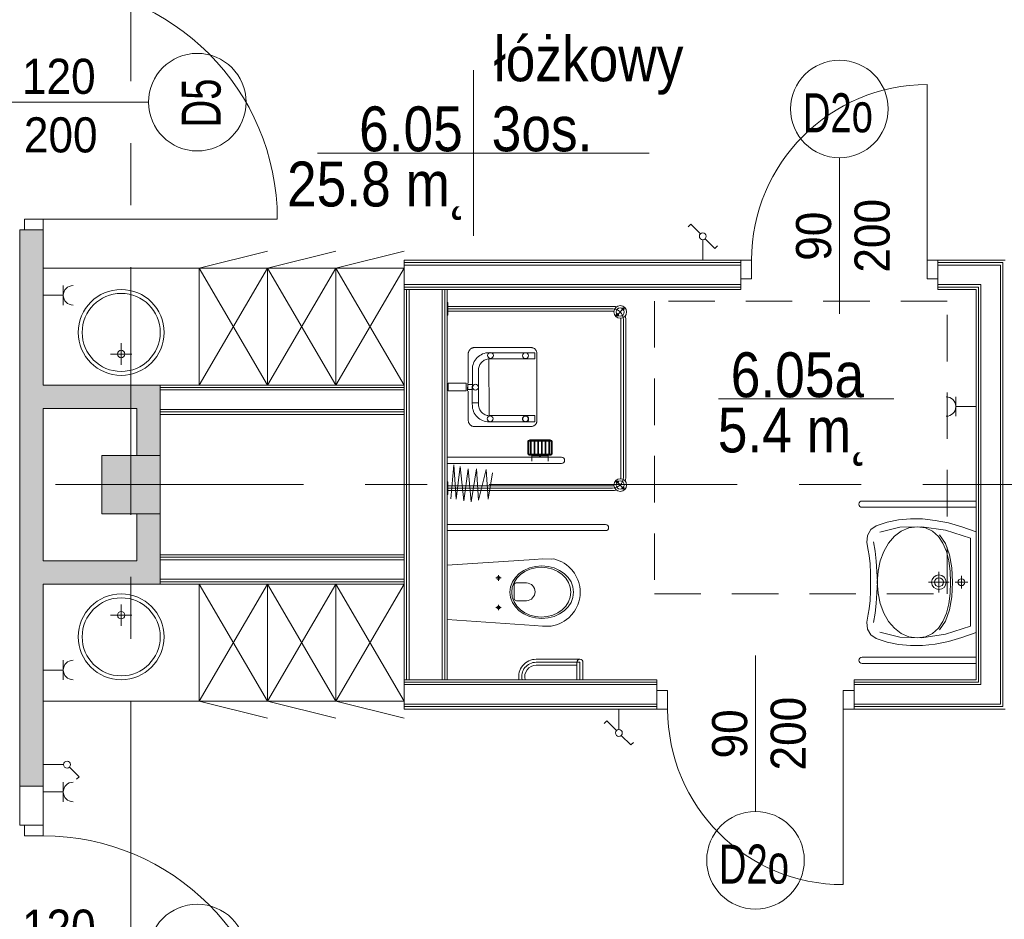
# Model space of a CAD drawing. Header units: centimetres. Extents: x -2424 to 1783, y 5 to 2907.
# Tile 92 of 94: x 530 to 1035, y 2106 to 2567. Entities that reach past the tile are written whole.
import ezdxf

# ---------------------------------------------------------------- set-up
doc = ezdxf.new("R2010")
doc.units = ezdxf.units.CM
doc.linetypes.add('Oś', pattern=[222.25, 127, -31.75, 31.75, -31.75])
doc.linetypes.add('Ponad', pattern=[39.688, 23.813, -15.875])
for name, color, linetype, lineweight in [('A-ANNO-NOTE', 131, 'Continuous', 9), ('A-AREA-IDEN', 2, 'Continuous', 13), ('A-DETL-GENF', 92, 'Continuous', 13), ('A-DETL-MEDM', 33, 'Continuous', 13), ('A-DOOR', 31, 'Continuous', 13), ('A-FLOR-OVHD', 1, 'Ponad', 9), ('A-WALL', 113, 'Continuous', 13), ('A-WALL-FNSH', 113, 'Continuous', 13), ('E-ELEC-EQPM', 71, 'Continuous', 9), ('I-FURN', 30, 'Continuous', 9), ('P-SANR-FIXT', 6, 'Continuous', 9), ('S-COLS', 52, 'Continuous', 13), ('S-GRID', 1, 'Continuous', 13)]:
    doc.layers.add(name, color=color, linetype=linetype, lineweight=lineweight)
doc.layers.add('A-WALL-PATT', color=111, linetype='Continuous', lineweight=13, plot=False)
doc.styles.add('Arial', font='arial.ttf', dxfattribs={"width": 0.9, "height": 18})
doc.styles.add('Arial_1', font='arial.ttf', dxfattribs={"width": 0.7, "height": 20})
doc.styles.add('Arial_10', font='arial.ttf', dxfattribs={"width": 0.85, "height": 23})

msp = doc.modelspace()

# ---------------------------------------------------------------- hatches: boundary and pattern name
at = {"layer": 'S-COLS', "lineweight": 9}
msp.add_hatch(color=251, dxfattribs=at).paths.add_polyline_path([(602.38, 2313.33), (602.38, 2343.33), (572.38, 2343.33), (572.38, 2313.33)], flags=0)

# ---------------------------------------------------------------- linework, layer by layer
at = {"layer": 'A-ANNO-NOTE', "color": 251, "lineweight": 9}
for p, q in [((506.38, 2524.33), (596.38, 2524.33)), ((506.38, 2524.33), (596.38, 2524.33)), ((950.38, 2415.83), (950.38, 2495.83)), ((950.38, 2415.83), (950.38, 2495.83)), ((907.38, 2240.83), (907.38, 2160.83)), ((907.38, 2240.83), (907.38, 2160.83))]:
    msp.add_line(p, q, dxfattribs=at)
for centre in [(621.38, 2524.33), (950.38, 2520.83), (907.38, 2135.83), (621.38, 2088.33)]:
    msp.add_circle(centre, 25, dxfattribs=at)
at = {"layer": 'A-AREA-IDEN', "color": 251, "lineweight": 9}
for p, q in [((762.93, 2540.75), (762.93, 2498.25)), ((772.69, 2498.25), (682.93, 2498.25)), ((682.93, 2498.25), (852.93, 2498.25)), ((762.93, 2498.25), (762.93, 2455.75)), ((978.24, 2372.23), (888.48, 2372.23))]:
    msp.add_line(p, q, dxfattribs=at)
at = {"layer": 'A-DETL-GENF', "color": 251, "lineweight": 9}
for p, q in [((542.38, 2464.33), (532.88, 2464.33)), ((532.88, 2464.33), (532.88, 2458.83)), ((542.38, 2458.83), (542.38, 2464.33)), ((532.88, 2458.83), (542.38, 2458.83)), ((899.88, 2443.33), (899.88, 2433.83)), ((905.38, 2443.33), (899.88, 2443.33)), ((905.38, 2433.83), (905.38, 2443.33)), ((1000.88, 2443.33), (995.38, 2443.33)), ((995.38, 2443.33), (995.38, 2433.83)), ((1000.88, 2433.83), (1000.88, 2443.33)), ((899.88, 2433.83), (905.38, 2433.83)), ((995.38, 2433.83), (1000.88, 2433.83)), ((856.88, 2222.83), (862.38, 2222.83)), ((856.88, 2213.33), (856.88, 2222.83)), ((862.38, 2222.83), (862.38, 2213.33)), ((952.38, 2222.83), (957.88, 2222.83)), ((952.38, 2213.33), (952.38, 2222.83)), ((957.88, 2222.83), (957.88, 2213.33)), ((862.38, 2213.33), (856.88, 2213.33)), ((957.88, 2213.33), (952.38, 2213.33)), ((542.38, 2153.83), (532.88, 2153.83)), ((532.88, 2153.83), (532.88, 2148.33)), ((542.38, 2148.33), (542.38, 2153.83)), ((532.88, 2148.33), (542.38, 2148.33))]:
    msp.add_line(p, q, dxfattribs=at)
at = {"layer": 'A-DETL-MEDM', "color": 251, "lineweight": 9}
for p, q in [((532.88, 2464.33), (542.38, 2464.33)), ((532.88, 2458.83), (532.88, 2464.33)), ((542.38, 2464.33), (542.38, 2458.83)), ((542.38, 2458.83), (532.88, 2458.83)), ((905.38, 2443.33), (899.88, 2443.33)), ((899.88, 2443.33), (899.88, 2433.83)), ((905.38, 2433.83), (905.38, 2443.33)), ((995.38, 2433.83), (995.38, 2443.33)), ((995.38, 2443.33), (1000.88, 2443.33)), ((1000.88, 2443.33), (1000.88, 2433.83)), ((899.88, 2433.83), (905.38, 2433.83)), ((1000.88, 2433.83), (995.38, 2433.83)), ((856.88, 2213.33), (856.88, 2222.83)), ((856.88, 2222.83), (862.38, 2222.83)), ((862.38, 2222.83), (862.38, 2213.33)), ((952.38, 2222.83), (952.38, 2213.33)), ((957.88, 2222.83), (952.38, 2222.83)), ((957.88, 2213.33), (957.88, 2222.83)), ((862.38, 2213.33), (856.88, 2213.33)), ((952.38, 2213.33), (957.88, 2213.33)), ((542.38, 2153.83), (532.88, 2153.83)), ((532.88, 2153.83), (532.88, 2148.33)), ((542.38, 2148.33), (542.38, 2153.83)), ((532.88, 2148.33), (542.38, 2148.33))]:
    msp.add_line(p, q, dxfattribs=at)
at = {"layer": 'A-DOOR', "color": 251, "lineweight": 9}
for p, q in [((995.38, 2443.33), (995.38, 2533.33)), ((542.38, 2464.33), (662.38, 2464.33)), ((952.38, 2213.33), (952.38, 2123.33))]:
    msp.add_line(p, q, dxfattribs=at)
for centre, radius, start, end in [((542.38, 2464.33), 120, 0, 90), ((995.38, 2443.33), 90, 90, 180), ((952.38, 2213.33), 90, 180, 270), ((542.38, 2028.33), 120, 0, 90)]:
    msp.add_arc(centre, radius, start, end, dxfattribs=at)
at = {"layer": 'A-FLOR-OVHD', "color": 251, "lineweight": 9}
for p, q in [((1005.64, 2422.38), (855.64, 2422.38)), ((855.64, 2422.38), (855.64, 2272.38)), ((1005.64, 2272.38), (1005.64, 2422.38)), ((855.64, 2272.38), (1005.64, 2272.38))]:
    msp.add_line(p, q, dxfattribs=at)
at = {"layer": 'A-WALL', "color": 251, "lineweight": 9}
for p, q in [((532.88, 2458.83), (530.38, 2458.83)), ((530.38, 2458.83), (530.38, 2173.83)), ((542.38, 2379.33), (542.38, 2458.83)), ((899.88, 2442.08), (727.38, 2442.08)), ((1034.13, 2442.08), (1000.88, 2442.08)), ((1034.13, 2214.58), (1034.13, 2442.08)), ((727.38, 2440.83), (727.38, 2430.83)), ((899.88, 2440.83), (727.38, 2440.83)), ((1032.88, 2440.83), (1000.88, 2440.83)), ((1032.88, 2215.83), (1032.88, 2440.83)), ((899.88, 2430.83), (899.88, 2433.83)), ((1000.88, 2433.83), (1000.88, 2430.83)), ((899.88, 2430.83), (727.38, 2430.83)), ((899.88, 2429.58), (727.38, 2429.58)), ((728.63, 2228.33), (728.63, 2428.33)), ((746.88, 2428.33), (729.88, 2428.33)), ((729.88, 2228.33), (729.88, 2428.33)), ((746.88, 2228.33), (746.88, 2428.33)), ((748.13, 2228.33), (748.13, 2428.33)), ((1022.88, 2430.83), (1000.88, 2430.83)), ((1021.63, 2429.58), (1000.88, 2429.58)), ((1021.63, 2227.08), (1021.63, 2429.58)), ((1022.88, 2225.83), (1022.88, 2430.83)), ((602.38, 2379.33), (542.38, 2379.33)), ((602.38, 2343.33), (602.38, 2379.33)), ((727.38, 2378.08), (602.38, 2378.08)), ((602.38, 2376.83), (602.38, 2366.83)), ((727.38, 2376.83), (602.38, 2376.83)), ((727.38, 2366.83), (727.38, 2376.83)), ((542.38, 2289.33), (542.38, 2367.33)), ((542.38, 2367.33), (590.38, 2367.33)), ((590.38, 2367.33), (590.38, 2343.33)), ((727.38, 2366.83), (602.38, 2366.83)), ((727.38, 2365.58), (602.38, 2365.58)), ((590.38, 2313.33), (590.38, 2289.33)), ((602.38, 2277.33), (602.38, 2313.33)), ((727.38, 2291.08), (602.38, 2291.08)), ((590.38, 2289.33), (542.38, 2289.33)), ((602.38, 2289.83), (602.38, 2279.83)), ((727.38, 2289.83), (602.38, 2289.83)), ((727.38, 2279.83), (727.38, 2289.83)), ((542.38, 2173.83), (542.38, 2277.33)), ((542.38, 2277.33), (602.38, 2277.33)), ((727.38, 2279.83), (602.38, 2279.83)), ((727.38, 2278.58), (602.38, 2278.58)), ((727.38, 2227.08), (856.88, 2227.08)), ((727.38, 2225.83), (727.38, 2215.83)), ((727.38, 2225.83), (856.88, 2225.83)), ((729.88, 2228.33), (746.88, 2228.33)), ((856.88, 2222.83), (856.88, 2225.83)), ((957.88, 2227.08), (1021.63, 2227.08)), ((957.88, 2225.83), (957.88, 2222.83)), ((957.88, 2225.83), (1022.88, 2225.83)), ((727.38, 2215.83), (856.88, 2215.83)), ((957.88, 2215.83), (1032.88, 2215.83)), ((727.38, 2214.58), (856.88, 2214.58)), ((957.88, 2214.58), (1034.13, 2214.58)), ((530.38, 2173.83), (542.38, 2173.83)), ((530.38, 2173.83), (530.38, 2153.83)), ((542.38, 2153.83), (542.38, 2173.83)), ((530.38, 2153.83), (532.88, 2153.83))]:
    msp.add_line(p, q, dxfattribs=at)
at = {"layer": 'A-WALL-FNSH', "color": 251, "lineweight": 9}
for p, q in [((899.88, 2443.33), (727.38, 2443.33)), ((727.38, 2443.33), (727.38, 2440.83)), ((1035.38, 2443.33), (1000.88, 2443.33)), ((727.38, 2430.83), (727.38, 2225.83)), ((729.88, 2428.33), (727.38, 2428.33)), ((746.88, 2428.33), (899.88, 2428.33)), ((749.38, 2228.33), (749.38, 2428.33)), ((899.88, 2428.33), (899.88, 2430.83)), ((1000.88, 2430.83), (1000.88, 2428.33)), ((1000.88, 2428.33), (1020.38, 2428.33)), ((1020.38, 2428.33), (1020.38, 2228.33)), ((727.38, 2379.33), (602.38, 2379.33)), ((602.38, 2379.33), (602.38, 2376.83)), ((602.38, 2366.83), (602.38, 2364.33)), ((602.38, 2364.33), (727.38, 2364.33)), ((727.38, 2292.33), (602.38, 2292.33)), ((602.38, 2292.33), (602.38, 2289.83)), ((602.38, 2277.33), (727.38, 2277.33)), ((727.38, 2228.33), (856.88, 2228.33)), ((856.88, 2225.83), (856.88, 2228.33)), ((1020.38, 2228.33), (957.88, 2228.33)), ((957.88, 2228.33), (957.88, 2225.83)), ((727.38, 2215.83), (727.38, 2213.33)), ((727.38, 2213.33), (856.88, 2213.33)), ((957.88, 2213.33), (1035.38, 2213.33))]:
    msp.add_line(p, q, dxfattribs=at)
at = {"layer": 'A-WALL-PATT', "color": 251, "linetype": 'Continuous', "lineweight": 9, "extrusion": (0, 0, -1)}
for points in [[(-542.38, 2173.83), (-530.38, 2458.83), (-530.38, 2173.83)], [(-530.38, 2458.83), (-542.38, 2173.83), (-542.38, 2458.83)], [(-542.38, 2367.33), (-602.38, 2379.33), (-542.38, 2379.33)], [(-602.38, 2379.33), (-542.38, 2367.33), (-602.38, 2367.33)], [(-590.38, 2343.33), (-602.38, 2367.33), (-590.38, 2367.33)], [(-602.38, 2367.33), (-590.38, 2343.33), (-598.68, 2343.33)], [(-602.38, 2367.33), (-598.68, 2343.33), (-602.38, 2343.33)], [(-590.38, 2289.33), (-602.38, 2313.33), (-590.38, 2313.33)], [(-602.38, 2313.33), (-590.38, 2289.33), (-590.38, 2277.33)], [(-602.38, 2313.33), (-590.38, 2277.33), (-602.38, 2277.33)], [(-590.38, 2277.33), (-542.38, 2289.33), (-542.38, 2277.33)], [(-542.38, 2289.33), (-590.38, 2277.33), (-590.38, 2289.33)]]:
    msp.add_solid(points, dxfattribs=at)
at = {"layer": 'E-ELEC-EQPM', "color": 251, "lineweight": 9}
for p, q in [((874.2, 2461.75), (872.89, 2460.44)), ((879.14, 2456.81), (874.2, 2461.75)), ((880.38, 2453.83), (880.38, 2443.33)), ((881.61, 2454.34), (886.56, 2449.39)), ((886.56, 2449.39), (887.87, 2450.7)), ((552.71, 2430.33), (552.71, 2420.33)), ((552.71, 2425.33), (542.38, 2425.33)), ((1010.04, 2363.33), (1010.04, 2373.33)), ((1010.04, 2368.33), (1020.38, 2368.33)), ((552.71, 2238.33), (552.71, 2228.33)), ((552.71, 2233.33), (542.38, 2233.33)), ((837.38, 2202.83), (837.38, 2213.33)), ((831.2, 2207.26), (829.89, 2205.95)), ((836.14, 2202.31), (831.2, 2207.26)), ((838.61, 2199.84), (843.56, 2194.9)), ((843.56, 2194.9), (844.87, 2196.21)), ((552.88, 2184.83), (542.38, 2184.83)), ((555.86, 2183.59), (560.81, 2178.65)), ((552.71, 2165.83), (552.71, 2175.83)), ((560.81, 2178.65), (559.49, 2177.33)), ((552.71, 2170.83), (542.38, 2170.83))]:
    msp.add_line(p, q, dxfattribs=at)
for centre in [(880.38, 2455.57), (837.38, 2201.08), (554.62, 2184.83)]:
    msp.add_circle(centre, 1.75, dxfattribs=at)
for centre, start, end in [((557.71, 2425.33), 90, 270), ((1005.04, 2368.33), 270, 90), ((557.71, 2233.33), 90, 270), ((557.71, 2170.83), 90, 270)]:
    msp.add_arc(centre, 5, start, end, dxfattribs=at)
at = {"layer": 'I-FURN', "color": 251, "lineweight": 9}
for p, q in [((622.38, 2439.33), (657.38, 2447.96)), ((657.38, 2439.33), (692.38, 2447.96)), ((692.38, 2439.33), (727.38, 2447.96)), ((542.38, 2439.33), (622.38, 2439.33)), ((657.38, 2379.33), (622.38, 2439.33)), ((657.38, 2439.33), (622.38, 2379.33)), ((622.38, 2439.33), (657.38, 2439.33)), ((622.38, 2379.33), (622.38, 2439.33)), ((622.38, 2439.33), (622.38, 2379.33)), ((692.38, 2379.33), (657.38, 2439.33)), ((692.38, 2439.33), (657.38, 2379.33)), ((657.38, 2439.33), (692.38, 2439.33)), ((657.38, 2379.33), (657.38, 2439.33)), ((657.38, 2439.33), (657.38, 2379.33)), ((727.38, 2379.33), (692.38, 2439.33)), ((727.38, 2439.33), (692.38, 2379.33)), ((692.38, 2439.33), (727.38, 2439.33)), ((692.38, 2379.33), (692.38, 2439.33)), ((692.38, 2439.33), (692.38, 2379.33)), ((657.38, 2277.33), (622.38, 2217.33)), ((657.38, 2217.33), (622.38, 2277.33)), ((622.38, 2277.33), (622.38, 2217.33)), ((622.38, 2217.33), (622.38, 2277.33)), ((692.38, 2277.33), (657.38, 2217.33)), ((692.38, 2217.33), (657.38, 2277.33)), ((657.38, 2277.33), (657.38, 2217.33)), ((657.38, 2217.33), (657.38, 2277.33)), ((727.38, 2277.33), (692.38, 2217.33)), ((727.38, 2217.33), (692.38, 2277.33)), ((692.38, 2277.33), (692.38, 2217.33)), ((692.38, 2217.33), (692.38, 2277.33)), ((542.38, 2217.33), (622.38, 2217.33)), ((622.38, 2217.33), (657.38, 2208.69)), ((622.38, 2217.33), (657.38, 2217.33)), ((657.38, 2217.33), (692.38, 2208.69)), ((657.38, 2217.33), (692.38, 2217.33)), ((692.38, 2217.33), (727.38, 2208.69)), ((692.38, 2217.33), (727.38, 2217.33))]:
    msp.add_line(p, q, dxfattribs=at)
at = {"layer": 'P-SANR-FIXT', "color": 251, "lineweight": 9}
for p, q in [((749.38, 2421.68), (749.68, 2421.68)), ((749.68, 2421.68), (749.68, 2415.18)), ((749.38, 2418.43), (834.38, 2418.43)), ((749.68, 2419.68), (834.18, 2419.68)), ((749.68, 2417.18), (834.18, 2417.18)), ((835.63, 2414.38), (840.51, 2419.26)), ((749.68, 2415.18), (749.38, 2415.18)), ((838.43, 2412.93), (838.43, 2332.02)), ((839.68, 2332.02), (839.68, 2412.93)), ((840.93, 2412.93), (840.93, 2332.02)), ((582.38, 2389.76), (582.38, 2400.76)), ((760.41, 2396.44), (760.25, 2395.96)), ((760.52, 2396.7), (760.41, 2396.44)), ((760.65, 2396.95), (760.52, 2396.7)), ((760.81, 2397.19), (760.65, 2396.95)), ((761, 2397.42), (760.81, 2397.19)), ((761.2, 2397.64), (761, 2397.42)), ((761.42, 2397.84), (761.2, 2397.64)), ((761.65, 2398.02), (761.42, 2397.84)), ((761.9, 2398.18), (761.65, 2398.02)), ((762.15, 2398.32), (761.9, 2398.18)), ((762.42, 2398.43), (762.15, 2398.32)), ((762.68, 2398.51), (762.42, 2398.43)), ((762.96, 2398.56), (762.68, 2398.51)), ((763.23, 2398.56), (762.96, 2398.56)), ((792.76, 2398.56), (763.23, 2398.56)), ((793.04, 2398.51), (792.76, 2398.56)), ((793.32, 2398.44), (793.04, 2398.51)), ((793.59, 2398.33), (793.32, 2398.44)), ((793.84, 2398.2), (793.59, 2398.33)), ((794.08, 2398.05), (793.84, 2398.2)), ((794.31, 2397.87), (794.08, 2398.05)), ((794.52, 2397.68), (794.31, 2397.87)), ((794.71, 2397.47), (794.52, 2397.68)), ((794.88, 2397.24), (794.71, 2397.47)), ((795.03, 2397), (794.88, 2397.24)), ((795.16, 2396.74), (795.03, 2397)), ((795.26, 2396.48), (795.16, 2396.74)), ((795.34, 2396.21), (795.26, 2396.48)), ((587.88, 2395.26), (576.88, 2395.26)), ((760.25, 2395.96), (760.25, 2380.55)), ((760.32, 2396.19), (760.27, 2395.93)), ((763.32, 2391.41), (762.96, 2390.65)), ((763.76, 2392.13), (763.32, 2391.41)), ((764.26, 2392.8), (763.76, 2392.13)), ((764.82, 2393.42), (764.26, 2392.8)), ((765.44, 2393.98), (764.82, 2393.42)), ((766.11, 2394.48), (765.44, 2393.98)), ((766.83, 2394.92), (766.11, 2394.48)), ((767.59, 2395.29), (766.83, 2394.92)), ((767.12, 2391.11), (767.51, 2391.47)), ((767.51, 2391.47), (767.94, 2391.79)), ((768.39, 2395.58), (767.59, 2395.29)), ((767.94, 2391.79), (768.4, 2392.07)), ((769.22, 2395.79), (768.39, 2395.58)), ((768.4, 2392.07), (768.88, 2392.3)), ((768.88, 2392.3), (769.39, 2392.49)), ((770.09, 2395.93), (769.22, 2395.79)), ((769.39, 2392.49), (769.92, 2392.62)), ((769.92, 2392.62), (770.47, 2392.71)), ((770.97, 2395.97), (770.09, 2395.93)), ((770.81, 2392.75), (771, 2363.68)), ((794.4, 2392.75), (770.81, 2392.75)), ((771, 2395.89), (794.4, 2395.89)), ((794.4, 2392.75), (794.4, 2395.89)), ((795.38, 2395.93), (795.34, 2396.21)), ((795.38, 2395.65), (795.38, 2395.93)), ((795.38, 2360.69), (795.38, 2395.65)), ((762.32, 2388.16), (762.27, 2369.6)), ((762.45, 2389.02), (762.32, 2388.16)), ((762.66, 2389.85), (762.45, 2389.02)), ((762.96, 2390.65), (762.66, 2389.85)), ((765.49, 2387.2), (765.52, 2387.76)), ((765.49, 2369.6), (765.49, 2387.2)), ((765.52, 2387.76), (765.6, 2388.31)), ((765.6, 2388.31), (765.74, 2388.84)), ((765.74, 2388.84), (765.93, 2389.35)), ((765.93, 2389.35), (766.16, 2389.84)), ((766.16, 2389.84), (766.44, 2390.29)), ((766.44, 2390.29), (766.76, 2390.72)), ((766.76, 2390.72), (767.12, 2391.11)), ((749.89, 2380.27), (749.89, 2376.36)), ((749.89, 2380.27), (759.17, 2380.27)), ((749.89, 2376.36), (759.17, 2376.36)), ((759.17, 2376.36), (759.17, 2380.27)), ((759.92, 2380.27), (759.89, 2376.37)), ((760.05, 2379.62), (760.05, 2377.02)), ((762.32, 2379.62), (760.05, 2379.62)), ((760.05, 2377.02), (762.32, 2377.02)), ((762.32, 2377.02), (762.32, 2379.62)), ((760.25, 2376.15), (760.25, 2360.98)), ((762.27, 2370.23), (765.49, 2370.23)), ((762.32, 2368.27), (762.27, 2370.23)), ((762.45, 2367.41), (762.32, 2368.27)), ((762.66, 2366.57), (762.45, 2367.41)), ((762.96, 2365.77), (762.66, 2366.57)), ((765.49, 2370.23), (765.49, 2369.23)), ((765.49, 2369.23), (765.52, 2368.66)), ((765.52, 2368.66), (765.6, 2368.11)), ((765.6, 2368.11), (765.74, 2367.58)), ((765.74, 2367.58), (765.93, 2367.07)), ((765.93, 2367.07), (766.16, 2366.59)), ((766.16, 2366.59), (766.44, 2366.13)), ((766.44, 2366.13), (766.76, 2365.7)), ((763.32, 2365.01), (762.96, 2365.77)), ((763.76, 2364.3), (763.32, 2365.01)), ((764.26, 2363.63), (763.76, 2364.3)), ((764.82, 2363.01), (764.26, 2363.63)), ((765.44, 2362.45), (764.82, 2363.01)), ((766.11, 2361.95), (765.44, 2362.45)), ((766.83, 2361.51), (766.11, 2361.95)), ((766.76, 2365.7), (767.12, 2365.31)), ((767.59, 2361.14), (766.83, 2361.51)), ((767.12, 2365.31), (767.51, 2364.95)), ((767.51, 2364.95), (767.94, 2364.63)), ((768.39, 2360.85), (767.59, 2361.14)), ((767.94, 2364.63), (768.4, 2364.35)), ((768.4, 2364.35), (768.88, 2364.12)), ((768.88, 2364.12), (769.39, 2363.93)), ((769.39, 2363.93), (769.92, 2363.8)), ((769.92, 2363.8), (770.47, 2363.71)), ((771, 2363.68), (794.4, 2363.68)), ((788.06, 2362.05), (788.07, 2361.9)), ((788.09, 2362.34), (788.07, 2362.2)), ((788.07, 2361.9), (788.09, 2361.75)), ((788.12, 2362.48), (788.09, 2362.34)), ((788.09, 2361.75), (788.12, 2361.61)), ((788.17, 2362.62), (788.12, 2362.48)), ((788.12, 2361.61), (788.17, 2361.48)), ((788.23, 2362.74), (788.17, 2362.62)), ((788.17, 2361.48), (788.23, 2361.35)), ((788.31, 2362.86), (788.23, 2362.74)), ((788.23, 2361.35), (788.31, 2361.23)), ((788.39, 2362.98), (788.31, 2362.86)), ((788.31, 2361.23), (788.39, 2361.12)), ((788.49, 2363.08), (788.39, 2362.98)), ((788.39, 2361.12), (788.49, 2361.01)), ((788.59, 2363.18), (788.49, 2363.08)), ((788.7, 2363.26), (788.59, 2363.18)), ((788.82, 2363.33), (788.7, 2363.26)), ((788.95, 2363.4), (788.82, 2363.33)), ((789.09, 2363.45), (788.95, 2363.4)), ((789.23, 2363.48), (789.09, 2363.45)), ((789.37, 2363.5), (789.23, 2363.48)), ((789.52, 2363.51), (789.37, 2363.5)), ((789.67, 2363.5), (789.52, 2363.51)), ((789.82, 2363.48), (789.67, 2363.5)), ((789.96, 2363.45), (789.82, 2363.48)), ((790.09, 2363.4), (789.96, 2363.45)), ((790.22, 2363.33), (790.09, 2363.4)), ((790.34, 2363.26), (790.22, 2363.33)), ((790.45, 2363.18), (790.34, 2363.26)), ((790.56, 2363.08), (790.45, 2363.18)), ((790.65, 2362.98), (790.56, 2363.08)), ((790.56, 2361.01), (790.65, 2361.12)), ((790.74, 2362.86), (790.65, 2362.98)), ((790.65, 2361.12), (790.74, 2361.23)), ((790.81, 2362.74), (790.74, 2362.86)), ((790.74, 2361.23), (790.81, 2361.35)), ((790.87, 2362.62), (790.81, 2362.74)), ((790.81, 2361.35), (790.87, 2361.48)), ((790.92, 2362.48), (790.87, 2362.62)), ((790.87, 2361.48), (790.92, 2361.61)), ((790.96, 2362.34), (790.92, 2362.48)), ((790.92, 2361.61), (790.96, 2361.75)), ((790.98, 2362.2), (790.96, 2362.34)), ((790.96, 2361.75), (790.98, 2361.9)), ((790.99, 2362.05), (790.98, 2362.2)), ((790.98, 2361.9), (790.99, 2362.05)), ((794.4, 2363.68), (794.4, 2360.53)), ((760.25, 2360.98), (760.27, 2360.71)), ((760.27, 2360.71), (760.32, 2360.44)), ((760.32, 2360.44), (760.4, 2360.17)), ((760.4, 2360.17), (760.51, 2359.91)), ((760.51, 2359.91), (760.65, 2359.66)), ((760.65, 2359.66), (760.81, 2359.41)), ((760.81, 2359.41), (760.99, 2359.19)), ((760.99, 2359.19), (761.18, 2358.97)), ((761.18, 2358.97), (761.4, 2358.78)), ((761.4, 2358.78), (761.63, 2358.6)), ((761.63, 2358.6), (761.87, 2358.45)), ((761.87, 2358.45), (762.13, 2358.31)), ((762.13, 2358.31), (762.39, 2358.21)), ((762.39, 2358.21), (762.65, 2358.13)), ((762.65, 2358.13), (762.93, 2358.08)), ((762.93, 2358.08), (792.46, 2358.08)), ((769.22, 2360.63), (768.39, 2360.85)), ((770.09, 2360.5), (769.22, 2360.63)), ((770.97, 2360.46), (770.09, 2360.5)), ((794.4, 2360.53), (770.97, 2360.46)), ((788.49, 2361.01), (788.59, 2360.92)), ((788.59, 2360.92), (788.7, 2360.83)), ((788.7, 2360.83), (788.82, 2360.76)), ((788.82, 2360.76), (788.95, 2360.7)), ((788.95, 2360.7), (789.09, 2360.65)), ((789.09, 2360.65), (789.23, 2360.61)), ((789.23, 2360.61), (789.37, 2360.59)), ((789.37, 2360.59), (789.52, 2360.58)), ((789.52, 2360.58), (789.67, 2360.59)), ((789.67, 2360.59), (789.82, 2360.61)), ((789.82, 2360.61), (789.96, 2360.65)), ((789.96, 2360.65), (790.09, 2360.7)), ((790.09, 2360.7), (790.22, 2360.76)), ((790.22, 2360.76), (790.34, 2360.83)), ((790.34, 2360.83), (790.45, 2360.92)), ((790.45, 2360.92), (790.56, 2361.01)), ((792.46, 2358.08), (792.74, 2358.08)), ((792.74, 2358.08), (793.02, 2358.13)), ((793.02, 2358.13), (793.29, 2358.2)), ((793.29, 2358.2), (793.55, 2358.3)), ((793.55, 2358.3), (793.81, 2358.43)), ((793.81, 2358.43), (794.05, 2358.58)), ((794.05, 2358.58), (794.28, 2358.75)), ((794.28, 2358.75), (794.49, 2358.94)), ((794.49, 2358.94), (794.69, 2359.15)), ((794.69, 2359.15), (794.86, 2359.38)), ((794.86, 2359.38), (795.02, 2359.62)), ((795.02, 2359.62), (795.15, 2359.88)), ((795.15, 2359.88), (795.26, 2360.14)), ((795.26, 2360.14), (795.33, 2360.41)), ((795.33, 2360.41), (795.38, 2360.69)), ((791.78, 2351.21), (802.18, 2351.21)), ((790.68, 2344.51), (790.68, 2350.11)), ((790.98, 2344.51), (790.98, 2350.11)), ((791.28, 2344.51), (791.28, 2350.11)), ((791.78, 2350.91), (802.18, 2350.91)), ((791.78, 2350.61), (802.18, 2350.61)), ((792.08, 2344.01), (792.08, 2350.61)), ((792.38, 2344.01), (792.38, 2350.61)), ((793.98, 2344.01), (793.98, 2350.61)), ((794.28, 2344.01), (794.28, 2350.61)), ((795.88, 2344.01), (795.88, 2350.61)), ((796.18, 2344.01), (796.18, 2350.61)), ((797.78, 2344.01), (797.78, 2350.61)), ((798.08, 2344.01), (798.08, 2350.61)), ((799.68, 2344.01), (799.68, 2350.61)), ((799.98, 2344.01), (799.98, 2350.61)), ((801.58, 2344.01), (801.58, 2350.61)), ((801.88, 2344.01), (801.88, 2350.61)), ((802.68, 2350.11), (802.68, 2344.51)), ((802.98, 2350.11), (802.98, 2344.51)), ((803.28, 2350.11), (803.28, 2344.51)), ((807.98, 2342.42), (749.58, 2342.42)), ((802.18, 2344.01), (791.78, 2344.01)), ((802.18, 2343.71), (791.78, 2343.71)), ((802.18, 2343.41), (791.78, 2343.41)), ((792.73, 2343.41), (792.73, 2340.41)), ((801.23, 2343.21), (792.73, 2343.21)), ((801.23, 2343.01), (792.73, 2343.01)), ((801.23, 2343.41), (801.23, 2340.41)), ((749.58, 2339.22), (807.98, 2339.22)), ((751.23, 2321.09), (752.77, 2338.45)), ((752.77, 2338.45), (754.04, 2320.84)), ((754.04, 2320.84), (756.09, 2337.69)), ((756.09, 2337.69), (757.88, 2320.07)), ((757.88, 2320.07), (760.18, 2336.41)), ((760.18, 2336.41), (761.71, 2319.56)), ((761.71, 2319.56), (764.52, 2336.41)), ((764.52, 2336.41), (765.54, 2320.33)), ((765.54, 2320.33), (769.37, 2336.16)), ((769.37, 2336.16), (770.39, 2320.84)), ((770.39, 2320.84), (772.69, 2334.37)), ((749.38, 2329.77), (749.68, 2329.77)), ((749.38, 2326.52), (834.18, 2326.52)), ((749.68, 2329.77), (749.68, 2323.27)), ((749.68, 2327.77), (834.18, 2327.77)), ((835.63, 2330.57), (840.51, 2325.69)), ((749.68, 2323.27), (749.38, 2323.27)), ((749.68, 2325.27), (834.18, 2325.27)), ((1020.38, 2319.93), (961.98, 2319.93)), ((961.98, 2316.73), (1020.38, 2316.73)), ((986.73, 2310.8), (980.69, 2310.24)), ((993, 2310.72), (986.73, 2310.8)), ((999.49, 2310.01), (993, 2310.72)), ((830.57, 2307.88), (749.38, 2307.88)), ((969.26, 2307.21), (966.41, 2305.25)), ((974.87, 2309.05), (969.26, 2307.21)), ((981.39, 2306.46), (971.09, 2304)), ((980.69, 2310.24), (974.87, 2309.05)), ((992.64, 2306.78), (981.39, 2306.46)), ((985.96, 2306.19), (982.05, 2304.51)), ((990.24, 2306.77), (985.96, 2306.19)), ((994.54, 2306.18), (990.24, 2306.77)), ((1004.73, 2304.91), (992.64, 2306.78)), ((998.16, 2304.49), (994.54, 2306.18)), ((1006.21, 2308.67), (999.49, 2310.01)), ((1013.17, 2306.71), (1006.21, 2308.67)), ((1020.38, 2304.13), (1013.17, 2306.71)), ((830.57, 2304.76), (749.38, 2304.76)), ((964.79, 2302.32), (964.37, 2298.72)), ((966.41, 2305.25), (964.79, 2302.32)), ((978.57, 2301.86), (975.58, 2298.36)), ((982.05, 2304.51), (978.57, 2301.86)), ((1001.11, 2301.83), (998.16, 2304.49)), ((1003.45, 2298.32), (1001.11, 2301.83)), ((1001.64, 2302.58), (1004.66, 2298.08)), ((1017.58, 2300.83), (1004.73, 2304.91)), ((1017.58, 2278.33), (1017.58, 2300.83)), ((964.37, 2298.72), (965.1, 2294.79)), ((968.74, 2294.23), (967.87, 2298.94)), ((975.58, 2298.36), (973.15, 2294.14)), ((1005.21, 2294.08), (1003.45, 2298.32)), ((1004.66, 2298.08), (1006.75, 2292.33)), ((965.1, 2294.79), (965.65, 2291.97)), ((965.65, 2291.97), (966.08, 2287.74)), ((969.3, 2289.15), (968.74, 2294.23)), ((973.15, 2294.14), (971.34, 2289.31)), ((1006.42, 2289.25), (1005.21, 2294.08)), ((1006.75, 2292.33), (1007.95, 2285.63)), ((793.94, 2289.9), (749.38, 2287.08)), ((798.26, 2290.25), (793.94, 2289.9)), ((802.7, 2290.2), (798.26, 2290.25)), ((804.06, 2290.24), (802.7, 2290.2)), ((805.47, 2289.86), (804.06, 2290.24)), ((806.84, 2289.36), (805.47, 2289.86)), ((808.16, 2288.74), (806.84, 2289.36)), ((809.43, 2288.01), (808.16, 2288.74)), ((810.63, 2287.18), (809.43, 2288.01)), ((811.77, 2286.25), (810.63, 2287.18)), ((813.33, 2284.65), (811.77, 2286.25)), ((966.08, 2287.74), (966.34, 2282.93)), ((969.64, 2283.81), (969.3, 2289.15)), ((971.34, 2289.31), (970.21, 2284.01)), ((1007.12, 2283.93), (1006.42, 2289.25)), ((1007.95, 2285.63), (1008.34, 2278.26)), ((774.28, 2280.48), (777.07, 2280.48)), ((775.69, 2279.1), (775.69, 2281.92)), ((814.64, 2282.92), (813.33, 2284.65)), ((815.41, 2281.66), (814.64, 2282.92)), ((816.43, 2279.55), (815.41, 2281.66)), ((966.34, 2282.93), (966.37, 2278.33)), ((969.85, 2278.31), (969.64, 2283.81)), ((970.21, 2284.01), (969.81, 2278.34)), ((997.91, 2279.78), (998.71, 2280.98)), ((998.71, 2280.98), (999.91, 2281.78)), ((999.74, 2279.95), (1000.47, 2280.45)), ((999.91, 2281.78), (1001.36, 2282.08)), ((1000.47, 2280.45), (1001.36, 2280.63)), ((1001.36, 2272.98), (1001.36, 2283.67)), ((1001.36, 2282.08), (1002.82, 2281.78)), ((1001.36, 2280.63), (1002.26, 2280.45)), ((1002.26, 2280.45), (1002.99, 2279.95)), ((1002.82, 2281.78), (1004.01, 2280.98)), ((1004.01, 2280.98), (1004.82, 2279.78)), ((1007.34, 2278.26), (1007.12, 2283.93)), ((1012.9, 2281.58), (1012.9, 2275.07)), ((783.71, 2277.07), (783.71, 2269.76)), ((790.1, 2277.99), (784.98, 2277.99)), ((816.89, 2278.12), (816.43, 2279.55)), ((817.36, 2276.12), (816.89, 2278.12)), ((817.55, 2274.65), (817.36, 2276.12)), ((966.37, 2278.33), (966.34, 2273.73)), ((969.64, 2272.81), (969.85, 2278.31)), ((969.81, 2278.34), (970.21, 2272.67)), ((996.11, 2278.33), (1006.61, 2278.33)), ((997.61, 2278.33), (997.91, 2279.78)), ((997.91, 2276.87), (997.61, 2278.33)), ((998.71, 2275.68), (997.91, 2276.87)), ((999.91, 2274.87), (998.71, 2275.68)), ((999.06, 2278.33), (999.24, 2279.22)), ((999.24, 2277.43), (999.06, 2278.33)), ((999.24, 2279.22), (999.74, 2279.95)), ((999.74, 2276.7), (999.24, 2277.43)), ((1000.47, 2276.21), (999.74, 2276.7)), ((1001.36, 2276.02), (1000.47, 2276.21)), ((1002.26, 2276.21), (1001.36, 2276.02)), ((1002.99, 2276.7), (1002.26, 2276.21)), ((1004.01, 2275.68), (1002.82, 2274.87)), ((1002.99, 2279.95), (1003.48, 2279.22)), ((1003.48, 2277.43), (1002.99, 2276.7)), ((1003.48, 2279.22), (1003.66, 2278.33)), ((1003.66, 2278.33), (1003.48, 2277.43)), ((1004.82, 2276.87), (1004.01, 2275.68)), ((1004.82, 2279.78), (1005.11, 2278.33)), ((1005.11, 2278.33), (1004.82, 2276.87)), ((1007.12, 2272.59), (1007.34, 2278.26)), ((1008.34, 2278.26), (1007.95, 2270.88)), ((1009.65, 2278.33), (1016.15, 2278.33)), ((1011.15, 2278.33), (1011.29, 2279.01)), ((1011.29, 2277.65), (1011.15, 2278.33)), ((1011.29, 2279.01), (1011.66, 2279.56)), ((1011.66, 2277.09), (1011.29, 2277.65)), ((1011.66, 2279.56), (1012.22, 2279.94)), ((1012.22, 2276.71), (1011.66, 2277.09)), ((1012.22, 2279.94), (1012.9, 2280.08)), ((1012.9, 2276.57), (1012.22, 2276.71)), ((1012.9, 2280.08), (1013.58, 2279.94)), ((1013.58, 2276.71), (1012.9, 2276.57)), ((1013.58, 2279.94), (1014.14, 2279.56)), ((1014.14, 2277.09), (1013.58, 2276.71)), ((1014.14, 2279.56), (1014.51, 2279.01)), ((1014.51, 2277.65), (1014.14, 2277.09)), ((1014.51, 2279.01), (1014.65, 2278.33)), ((1014.65, 2278.33), (1014.51, 2277.65)), ((1017.58, 2255.82), (1017.58, 2278.33)), ((817.36, 2270.23), (817.55, 2271.69)), ((817.62, 2273.17), (817.55, 2274.65)), ((817.55, 2271.69), (817.62, 2273.17)), ((966.34, 2273.73), (966.08, 2268.91)), ((969.3, 2267.47), (969.64, 2272.81)), ((970.21, 2272.67), (971.34, 2267.34)), ((1001.36, 2274.57), (999.91, 2274.87)), ((1002.82, 2274.87), (1001.36, 2274.57)), ((1006.42, 2267.27), (1007.12, 2272.59)), ((1007.95, 2270.88), (1006.75, 2264.19)), ((582.38, 2266.9), (582.38, 2255.9)), ((774.28, 2265.36), (777.07, 2265.36)), ((775.69, 2263.99), (775.69, 2266.81)), ((784.98, 2268.84), (790.1, 2268.84)), ((815.41, 2264.68), (816.43, 2266.8)), ((816.43, 2266.8), (816.89, 2268.23)), ((816.89, 2268.23), (817.36, 2270.23)), ((966.08, 2268.91), (965.65, 2264.68)), ((968.74, 2262.39), (969.3, 2267.47)), ((971.34, 2267.34), (973.15, 2262.49)), ((1005.21, 2262.44), (1006.42, 2267.27)), ((587.88, 2261.4), (576.88, 2261.4)), ((811.77, 2260.09), (813.33, 2261.7)), ((813.33, 2261.7), (814.64, 2263.42)), ((814.64, 2263.42), (815.41, 2264.68)), ((965.1, 2261.86), (964.37, 2257.93)), ((965.65, 2264.68), (965.1, 2261.86)), ((967.87, 2257.68), (968.74, 2262.39)), ((973.15, 2262.49), (975.58, 2258.24)), ((1003.45, 2258.2), (1005.21, 2262.44)), ((1006.75, 2264.19), (1004.66, 2258.44)), ((749.38, 2259.27), (793.93, 2256.11)), ((793.93, 2256.11), (798.26, 2255.8)), ((798.26, 2255.8), (802.7, 2255.85)), ((802.7, 2255.85), (804.06, 2256.1)), ((804.06, 2256.1), (805.47, 2256.48)), ((805.47, 2256.48), (806.84, 2256.99)), ((806.84, 2256.99), (808.16, 2257.6)), ((808.16, 2257.6), (809.43, 2258.33)), ((809.43, 2258.33), (810.63, 2259.16)), ((810.63, 2259.16), (811.77, 2260.09)), ((964.37, 2257.93), (964.79, 2254.33)), ((975.58, 2258.24), (978.57, 2254.71)), ((1001.11, 2254.69), (1003.45, 2258.2)), ((1004.66, 2258.44), (1001.64, 2253.94)), ((1004.73, 2251.74), (1017.58, 2255.82)), ((964.79, 2254.33), (966.41, 2251.4)), ((966.41, 2251.4), (969.26, 2249.44)), ((971.09, 2252.65), (981.39, 2250.19)), ((978.57, 2254.71), (982.05, 2252.04)), ((981.39, 2250.19), (992.64, 2249.87)), ((982.05, 2252.04), (985.96, 2250.34)), ((985.96, 2250.34), (990.24, 2249.75)), ((990.24, 2249.75), (994.54, 2250.34)), ((992.64, 2249.87), (1004.73, 2251.74)), ((994.54, 2250.34), (998.16, 2252.02)), ((998.16, 2252.02), (1001.11, 2254.69)), ((1013.17, 2249.94), (1020.38, 2252.52)), ((969.26, 2249.44), (974.87, 2247.6)), ((974.87, 2247.6), (980.69, 2246.41)), ((980.69, 2246.41), (986.73, 2245.85)), ((986.73, 2245.85), (993, 2245.93)), ((993, 2245.93), (999.49, 2246.64)), ((999.49, 2246.64), (1006.21, 2247.98)), ((1006.21, 2247.98), (1013.17, 2249.94)), ((795.01, 2238.85), (817.43, 2238.85)), ((795.01, 2237.29), (817.43, 2237.29)), ((795.01, 2235.73), (815.87, 2235.73)), ((815.87, 2228.33), (815.87, 2237.29)), ((817.43, 2237.29), (817.43, 2228.33)), ((818.99, 2237.29), (818.99, 2228.33)), ((961.98, 2239.93), (1020.38, 2239.93)), ((961.98, 2236.73), (1020.38, 2236.73))]:
    msp.add_line(p, q, dxfattribs=at)
for centre, radius in [((582.38, 2406.33), 22), ((582.38, 2406.33), 20), ((838.07, 2416.82), 3.25), ((838.07, 2416.82), 2.1), ((839.55, 2418.31), 0.62), ((839.55, 2418.31), 0.32), ((836.58, 2415.34), 0.62), ((836.58, 2415.34), 0.32), ((582.38, 2395.26), 1.9), ((771.62, 2394.54), 1.5), ((789.55, 2394.41), 1.5), ((763.88, 2378.25), 1.5), ((771.43, 2362.06), 1.5), ((789.62, 2361.98), 1.5), ((838.07, 2328.13), 3.25), ((836.58, 2329.62), 0.62), ((838.07, 2328.13), 2.1), ((836.58, 2329.62), 0.32), ((839.55, 2326.65), 0.62), ((839.55, 2326.65), 0.32), ((775.69, 2280.48), 0.825), ((582.38, 2250.33), 22), ((582.38, 2250.33), 20), ((775.69, 2265.36), 0.825), ((582.38, 2261.4), 1.9)]:
    msp.add_circle(centre, radius, dxfattribs=at)
for centre, radius, start, end in [((834.18, 2412.93), 6.75, 73.5035, 90), ((834.18, 2412.93), 5.5, 0, 90), ((834.18, 2412.93), 4.25, 81.1489, 90), ((834.18, 2412.93), 4.25, 0, 8.8511), ((834.18, 2412.93), 6.75, 0, 16.4965), ((791.78, 2350.11), 1.1, 90, 180), ((802.18, 2350.11), 1.1, 0, 90), ((791.78, 2350.11), 0.8, 90, 180), ((791.78, 2350.11), 0.5, 90, 180), ((802.18, 2350.11), 0.8, 0, 90), ((802.18, 2350.11), 0.5, 0, 90), ((791.78, 2344.51), 1.1, 180, 270), ((791.78, 2344.51), 0.8, 180, 270), ((791.78, 2344.51), 0.5, 180, 270), ((802.18, 2344.51), 0.5, 270, 0), ((802.18, 2344.51), 0.8, 270, 0), ((802.18, 2344.51), 1.1, 270, 0), ((807.98, 2340.82), 1.6, 270, 90), ((834.18, 2332.02), 5.5, 270, 0), ((834.18, 2332.02), 4.25, 351.1489, 0), ((834.18, 2332.02), 6.75, 343.5035, 0), ((834.18, 2332.02), 4.25, 270, 278.8511), ((834.18, 2332.02), 6.75, 270, 286.4965), ((961.98, 2318.33), 1.6, 90, 270), ((830.57, 2306.32), 1.56, 270, 90), ((784.86, 2276.82), 1.17, 84.1101, 167.7661), ((789.88, 2273.42), 4.58, 272.8022, 87.1978), ((784.86, 2270.01), 1.17, 192.2339, 275.8899), ((795.01, 2229.88), 8.97, 90, 189.9996), ((795.01, 2229.88), 7.41, 90, 192.1327), ((795.01, 2229.88), 5.85, 90, 195.4382), ((817.43, 2237.29), 1.56, 90, 180), ((817.43, 2237.29), 1.56, 0, 90), ((961.98, 2238.33), 1.6, 90, 270)]:
    msp.add_arc(centre, radius, start, end, dxfattribs=at)
for centre, major_axis, ratio in [((796.98, 2342.68), (-0.325, 0), 0.224951), ((797.88, 2273.22), (-16.33, 0), 0.823529), ((797.64, 2273.22), (-15.16, 0), 0.845174)]:
    msp.add_ellipse(centre, major_axis=major_axis, ratio=ratio, dxfattribs=at)
at = {"layer": 'S-COLS', "color": 251, "lineweight": 9}
for p, q in [((602.38, 2343.33), (572.38, 2343.33)), ((572.38, 2343.33), (572.38, 2313.33)), ((602.38, 2313.33), (602.38, 2343.33)), ((572.38, 2313.33), (602.38, 2313.33))]:
    msp.add_line(p, q, dxfattribs=at)
at = {"layer": 'S-GRID', "color": 251, "linetype": 'Oś', "lineweight": 9}
for p, q in [((587.38, 2884.27), (587.38, 27.13)), ((1342.46, 2328.33), (-1368.76, 2328.33))]:
    msp.add_line(p, q, dxfattribs=at)

# ---------------------------------------------------------------- texts
at = {"layer": 'A-ANNO-NOTE', "color": 251, "lineweight": 9}
for s, height, style, width, p in [('120', 18, 'Arial', 0.9, (531.53, 2528.56)), ('D2o', 20, 'Arial_1', 0.7, (931.67, 2508.87)), ('200', 18, 'Arial', 0.9, (532.52, 2498.56)), ('D2o', 20, 'Arial_1', 0.7, (888.67, 2123.87)), ('120', 18, 'Arial', 0.9, (531.53, 2092.56))]:
    msp.add_text(s, height=height, dxfattribs=dict(at, style=style, width=width)).set_placement(p)
for s, height, style, width, p in [('D5', 20, 'Arial_1', 0.7, (633.34, 2511.41)), ('200', 18, 'Arial', 0.9, (976.14, 2436.97)), ('90', 18, 'Arial', 0.9, (946.14, 2443.03)), ('200', 18, 'Arial', 0.9, (933.14, 2181.85)), ('90', 18, 'Arial', 0.9, (903.14, 2188))]:
    msp.add_text(s, height=height, rotation=90, dxfattribs=dict(at, style=style, width=width)).set_placement(p)
at = {"layer": 'A-AREA-IDEN', "color": 251, "lineweight": 9, "style": 'Arial_10', "width": 0.85}
for s, p in [('łóżkowy', (773.32, 2535.03)), ('6.05', (704.28, 2499.13)), ('3os.', (772.21, 2499.13)), ('25.8 m˛', (667.35, 2470.86)), ('6.05a', (894.71, 2373.11)), ('5.4 m˛', (888.07, 2344.84))]:
    msp.add_text(s, height=23, dxfattribs=at).set_placement(p)

doc.saveas('drawing.dxf')
